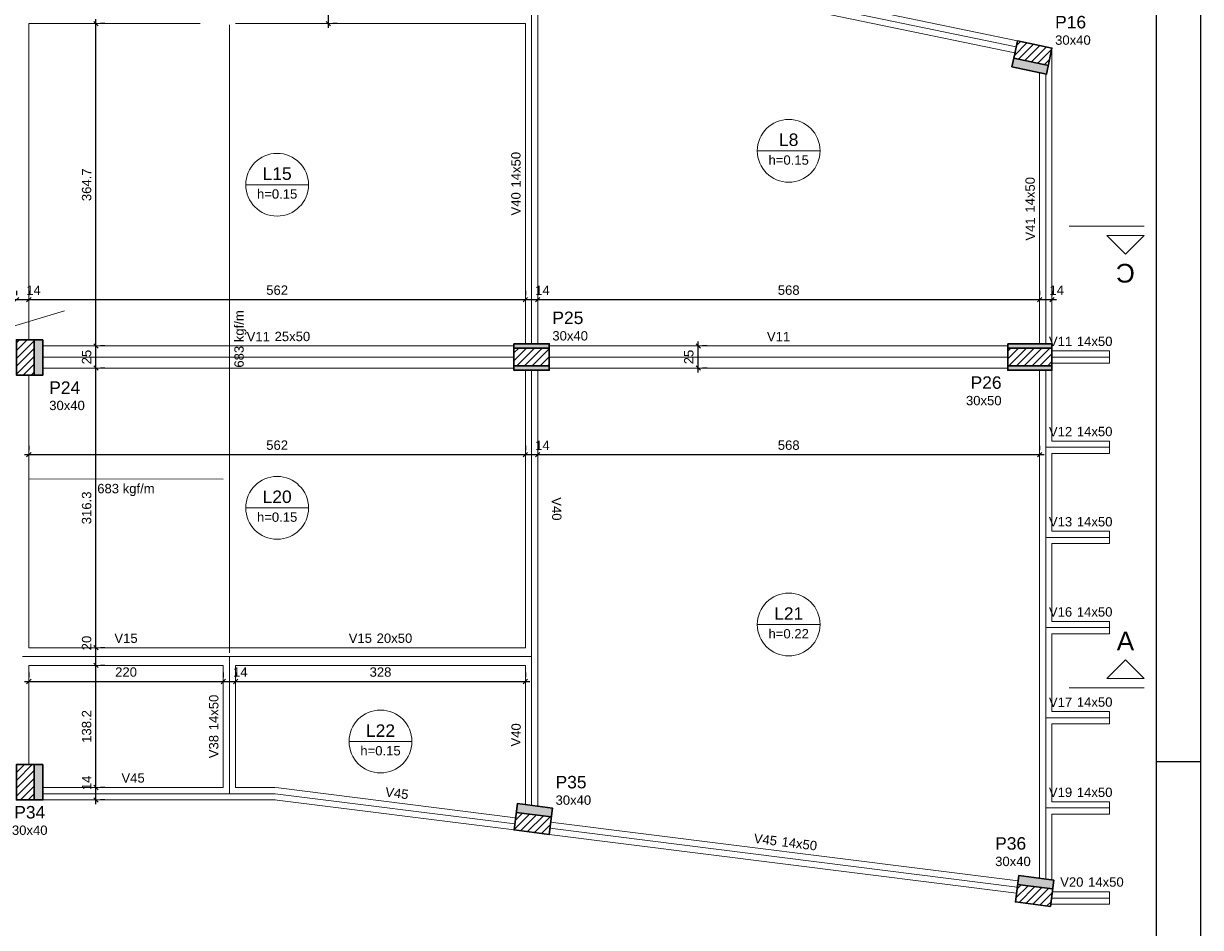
# Model space of a CAD drawing. Header units: millimetres. Extents: x 10 to 1250, y -62 to 528.
# Tile 112 of 193: x 134 to 160, y 159 to 180. Entities that reach past the tile are written whole.
import ezdxf

# ---------------------------------------------------------------- set-up
doc = ezdxf.new("R2010")
doc.units = ezdxf.units.MM
doc.header["$LTSCALE"] = 0.05
doc.linetypes.add('DOT', pattern=[6.35, 0, -6.35])
for name, color, linetype, lineweight in [('FO-Cargas de parede', 15, 'Continuous', 5), ('FO-Cortes', 9, 'Continuous', 5), ('FO-Cotas', 5, 'Continuous', 5), ('FO-Eixos', 5, 'Continuous', 5), ('FO-Hachura pilar que morre', 106, 'Continuous', 5), ('FO-Hachura pilar que passa', 19, 'Continuous', 5), ('FO-Pilares', 4, 'Continuous', 30), ('FO-Textos das lajes', 3, 'Continuous', 20), ('FO-Textos das vigas', 7, 'Continuous', 5), ('FO-Textos dos pilares', 7, 'Continuous', 5), ('FO-Vigas', 7, 'Continuous', 5)]:
    doc.layers.add(name, color=color, linetype=linetype, lineweight=lineweight)
doc.layers.add('FOLHA_PADRÃO', color=7, linetype='Continuous')
doc.styles.add('Arial', font='arial.ttf')
doc.styles.get("Standard").update_dxf_attribs({"font": 'arial.ttf'})
doc.dimstyles.new('UM_50.000000', dxfattribs={"dimtxt": 0.18, "dimasz": 0.1, "dimexe": 0.1, "dimexo": 0.2, "dimgap": 0.1, "dimtad": 1, "dimdec": 1, "dimlfac": 50, "dimzin": 0, "dimdsep": 46, "dimtxsty": 'Standard', "dimblk": 'OBLIQUE', "dimcen": 0.09, "dimdle": 0.1, "dimadec": 1, "dimazin": 2, "dimtfac": 1, "dimtdec": 1, "dimtofl": 0, "dimtmove": 0, "dimatfit": 3, "dimldrblk": 'OBLIQUE', "dimfxl": 1, "dimtolj": 1, "dimarcsym": 1})
pattern_1 = [(45, (51.72355, 266.28175), (-0.08838835, 0.08838835), [])]

# ---------------------------------------------------------------- blocks, each defined once
blk = doc.blocks.new('A1EST. 1500')
at = {"layer": 'FOLHA_PADRÃO', "color": 1, "linetype": 'Continuous'}
for p, q in [((150, 59.4), (150, 0)), ((149, 29.7), (150, 29.7))]:
    blk.add_line(p, q, dxfattribs=at)
at = {"layer": 'FOLHA_PADRÃO', "color": 6, "linetype": 'Continuous'}
blk.add_lwpolyline([(149, 58.4), (149, 1), (1, 1), (1, 58.4), (149, 58.4)], dxfattribs=at)
blk = doc.blocks.new('_Oblique')
at = {"color": 0, "linetype": 'ByBlock', "lineweight": -2}
blk.add_line((-0.5, -0.5), (0.5, 0.5), dxfattribs=at)
blk = doc.blocks.new('*D365')
at = {"layer": 'Defpoints', "color": 0, "transparency": 16777216}
for p in [(133.797, 164.697), (138.197, 164.697), (138.197, 164.697)]:
    blk.add_point(p, dxfattribs=at)
at = {"layer": 'FO-Cotas', "color": 0, "lineweight": -2, "transparency": 16777216}
for p, q in [((133.697, 164.697), (138.297, 164.697)), ((133.797, 164.897), (133.797, 164.797)), ((138.197, 164.897), (138.197, 164.797))]:
    blk.add_line(p, q, dxfattribs=at)
at = {"layer": 'FO-Cotas', "color": 0, "lineweight": -2, "transparency": 16777216, "xscale": 0.1, "yscale": 0.1, "zscale": 0.1, "rotation": 180}
blk.add_blockref('_Oblique', (133.797, 164.697), dxfattribs=at)
at = {"layer": 'FO-Cotas', "color": 0, "lineweight": -2, "transparency": 16777216, "xscale": 0.1, "yscale": 0.1, "zscale": 0.1}
blk.add_blockref('_Oblique', (138.197, 164.697), dxfattribs=at)
at = {"layer": 'FO-Cotas', "transparency": 16777216, "insert": (135.997, 164.909), "char_height": 0.2118, "attachment_point": 5, "rotation": 0.0057, "style": 'Arial'}
blk.add_mtext('\\A1;220', dxfattribs=at)
blk = doc.blocks.new('*D366')
at = {"layer": 'Defpoints', "color": 0, "transparency": 16777216}
for p in [(138.197, 164.697), (138.477, 164.697), (138.477, 164.697)]:
    blk.add_point(p, dxfattribs=at)
at = {"layer": 'FO-Cotas', "color": 0, "lineweight": -2, "transparency": 16777216}
for p, q in [((138.097, 164.697), (138.577, 164.697)), ((138.197, 164.897), (138.197, 164.797)), ((138.477, 164.897), (138.477, 164.797))]:
    blk.add_line(p, q, dxfattribs=at)
at = {"layer": 'FO-Cotas', "color": 0, "lineweight": -2, "transparency": 16777216, "xscale": 0.1, "yscale": 0.1, "zscale": 0.1, "rotation": 180}
blk.add_blockref('_Oblique', (138.197, 164.697), dxfattribs=at)
at = {"layer": 'FO-Cotas', "color": 0, "lineweight": -2, "transparency": 16777216, "xscale": 0.1, "yscale": 0.1, "zscale": 0.1}
blk.add_blockref('_Oblique', (138.477, 164.697), dxfattribs=at)
at = {"layer": 'FO-Cotas', "transparency": 16777216, "insert": (138.583, 164.909), "char_height": 0.2118, "attachment_point": 5, "rotation": 0.0057, "style": 'Arial'}
blk.add_mtext('\\A1;14', dxfattribs=at)
blk = doc.blocks.new('*D367')
at = {"layer": 'Defpoints', "color": 0, "transparency": 16777216}
for p in [(138.477, 164.697), (145.037, 164.697), (145.037, 164.697)]:
    blk.add_point(p, dxfattribs=at)
at = {"layer": 'FO-Cotas', "color": 0, "lineweight": -2, "transparency": 16777216}
for p, q in [((138.377, 164.697), (145.137, 164.697)), ((138.477, 164.897), (138.477, 164.797)), ((145.037, 164.897), (145.037, 164.797))]:
    blk.add_line(p, q, dxfattribs=at)
at = {"layer": 'FO-Cotas', "color": 0, "lineweight": -2, "transparency": 16777216, "xscale": 0.1, "yscale": 0.1, "zscale": 0.1, "rotation": 180}
blk.add_blockref('_Oblique', (138.477, 164.697), dxfattribs=at)
at = {"layer": 'FO-Cotas', "color": 0, "lineweight": -2, "transparency": 16777216, "xscale": 0.1, "yscale": 0.1, "zscale": 0.1}
blk.add_blockref('_Oblique', (145.037, 164.697), dxfattribs=at)
at = {"layer": 'FO-Cotas', "transparency": 16777216, "insert": (141.757, 164.909), "char_height": 0.2118, "attachment_point": 5, "rotation": 0.0057, "style": 'Arial'}
blk.add_mtext('\\A1;328', dxfattribs=at)
blk = doc.blocks.new('*D372')
at = {"layer": 'Defpoints', "color": 0, "transparency": 16777216}
for p in [(133.797, 169.83), (145.037, 169.83), (145.037, 169.83)]:
    blk.add_point(p, dxfattribs=at)
at = {"layer": 'FO-Cotas', "color": 0, "lineweight": -2, "transparency": 16777216}
for p, q in [((133.797, 170.03), (133.797, 169.93)), ((145.037, 170.03), (145.037, 169.93)), ((133.697, 169.83), (145.137, 169.83))]:
    blk.add_line(p, q, dxfattribs=at)
at = {"layer": 'FO-Cotas', "color": 0, "lineweight": -2, "transparency": 16777216, "xscale": 0.1, "yscale": 0.1, "zscale": 0.1, "rotation": 180}
blk.add_blockref('_Oblique', (133.797, 169.83), dxfattribs=at)
at = {"layer": 'FO-Cotas', "color": 0, "lineweight": -2, "transparency": 16777216, "xscale": 0.1, "yscale": 0.1, "zscale": 0.1}
blk.add_blockref('_Oblique', (145.037, 169.83), dxfattribs=at)
at = {"layer": 'FO-Cotas', "transparency": 16777216, "insert": (139.417, 170.042), "char_height": 0.2118, "attachment_point": 5, "rotation": 0.0057, "style": 'Arial'}
blk.add_mtext('\\A1;562', dxfattribs=at)
blk = doc.blocks.new('*D373')
at = {"layer": 'Defpoints', "color": 0, "transparency": 16777216}
for p in [(145.037, 169.83), (145.317, 169.83), (145.317, 169.83)]:
    blk.add_point(p, dxfattribs=at)
at = {"layer": 'FO-Cotas', "color": 0, "lineweight": -2, "transparency": 16777216}
for p, q in [((145.037, 170.03), (145.037, 169.93)), ((145.317, 170.03), (145.317, 169.93)), ((144.937, 169.83), (145.417, 169.83))]:
    blk.add_line(p, q, dxfattribs=at)
at = {"layer": 'FO-Cotas', "color": 0, "lineweight": -2, "transparency": 16777216, "xscale": 0.1, "yscale": 0.1, "zscale": 0.1, "rotation": 180}
blk.add_blockref('_Oblique', (145.037, 169.83), dxfattribs=at)
at = {"layer": 'FO-Cotas', "color": 0, "lineweight": -2, "transparency": 16777216, "xscale": 0.1, "yscale": 0.1, "zscale": 0.1}
blk.add_blockref('_Oblique', (145.317, 169.83), dxfattribs=at)
at = {"layer": 'FO-Cotas', "transparency": 16777216, "insert": (145.423, 170.042), "char_height": 0.2118, "attachment_point": 5, "rotation": 0.0057, "style": 'Arial'}
blk.add_mtext('\\A1;14', dxfattribs=at)
blk = doc.blocks.new('*D374')
at = {"layer": 'Defpoints', "color": 0, "transparency": 16777216}
for p in [(145.317, 169.83), (156.677, 169.83), (156.677, 169.83)]:
    blk.add_point(p, dxfattribs=at)
at = {"layer": 'FO-Cotas', "color": 0, "lineweight": -2, "transparency": 16777216}
for p, q in [((145.317, 170.03), (145.317, 169.93)), ((156.677, 170.03), (156.677, 169.93)), ((145.217, 169.83), (156.777, 169.83))]:
    blk.add_line(p, q, dxfattribs=at)
at = {"layer": 'FO-Cotas', "color": 0, "lineweight": -2, "transparency": 16777216, "xscale": 0.1, "yscale": 0.1, "zscale": 0.1, "rotation": 180}
blk.add_blockref('_Oblique', (145.317, 169.83), dxfattribs=at)
at = {"layer": 'FO-Cotas', "color": 0, "lineweight": -2, "transparency": 16777216, "xscale": 0.1, "yscale": 0.1, "zscale": 0.1}
blk.add_blockref('_Oblique', (156.677, 169.83), dxfattribs=at)
at = {"layer": 'FO-Cotas', "transparency": 16777216, "insert": (150.997, 170.042), "char_height": 0.2118, "attachment_point": 5, "rotation": 0.0057, "style": 'Arial'}
blk.add_mtext('\\A1;568', dxfattribs=at)
blk = doc.blocks.new('*D387')
at = {"layer": 'Defpoints', "color": 0, "transparency": 16777216}
for p in [(133.517, 173.337), (133.797, 173.337), (133.797, 173.337)]:
    blk.add_point(p, dxfattribs=at)
at = {"layer": 'FO-Cotas', "color": 0, "lineweight": -2, "transparency": 16777216}
for p, q in [((133.517, 173.537), (133.517, 173.437)), ((133.797, 173.537), (133.797, 173.437)), ((133.417, 173.337), (133.897, 173.337))]:
    blk.add_line(p, q, dxfattribs=at)
at = {"layer": 'FO-Cotas', "color": 0, "lineweight": -2, "transparency": 16777216, "xscale": 0.1, "yscale": 0.1, "zscale": 0.1, "rotation": 180}
blk.add_blockref('_Oblique', (133.517, 173.337), dxfattribs=at)
at = {"layer": 'FO-Cotas', "color": 0, "lineweight": -2, "transparency": 16777216, "xscale": 0.1, "yscale": 0.1, "zscale": 0.1}
blk.add_blockref('_Oblique', (133.797, 173.337), dxfattribs=at)
at = {"layer": 'FO-Cotas', "transparency": 16777216, "insert": (133.903, 173.549), "char_height": 0.2118, "attachment_point": 5, "rotation": 0.0057, "style": 'Arial'}
blk.add_mtext('\\A1;14', dxfattribs=at)
blk = doc.blocks.new('*D388')
at = {"layer": 'Defpoints', "color": 0, "transparency": 16777216}
for p in [(133.797, 173.337), (145.037, 173.337), (145.037, 173.337)]:
    blk.add_point(p, dxfattribs=at)
at = {"layer": 'FO-Cotas', "color": 0, "lineweight": -2, "transparency": 16777216}
for p, q in [((133.797, 173.537), (133.797, 173.437)), ((145.037, 173.537), (145.037, 173.437)), ((133.697, 173.337), (145.137, 173.337))]:
    blk.add_line(p, q, dxfattribs=at)
at = {"layer": 'FO-Cotas', "color": 0, "lineweight": -2, "transparency": 16777216, "xscale": 0.1, "yscale": 0.1, "zscale": 0.1, "rotation": 180}
blk.add_blockref('_Oblique', (133.797, 173.337), dxfattribs=at)
at = {"layer": 'FO-Cotas', "color": 0, "lineweight": -2, "transparency": 16777216, "xscale": 0.1, "yscale": 0.1, "zscale": 0.1}
blk.add_blockref('_Oblique', (145.037, 173.337), dxfattribs=at)
at = {"layer": 'FO-Cotas', "transparency": 16777216, "insert": (139.417, 173.549), "char_height": 0.2118, "attachment_point": 5, "rotation": 0.0057, "style": 'Arial'}
blk.add_mtext('\\A1;562', dxfattribs=at)
blk = doc.blocks.new('*D389')
at = {"layer": 'Defpoints', "color": 0, "transparency": 16777216}
for p in [(145.037, 173.337), (145.317, 173.337), (145.317, 173.337)]:
    blk.add_point(p, dxfattribs=at)
at = {"layer": 'FO-Cotas', "color": 0, "lineweight": -2, "transparency": 16777216}
for p, q in [((145.037, 173.537), (145.037, 173.437)), ((145.317, 173.537), (145.317, 173.437)), ((144.937, 173.337), (145.417, 173.337))]:
    blk.add_line(p, q, dxfattribs=at)
at = {"layer": 'FO-Cotas', "color": 0, "lineweight": -2, "transparency": 16777216, "xscale": 0.1, "yscale": 0.1, "zscale": 0.1, "rotation": 180}
blk.add_blockref('_Oblique', (145.037, 173.337), dxfattribs=at)
at = {"layer": 'FO-Cotas', "color": 0, "lineweight": -2, "transparency": 16777216, "xscale": 0.1, "yscale": 0.1, "zscale": 0.1}
blk.add_blockref('_Oblique', (145.317, 173.337), dxfattribs=at)
at = {"layer": 'FO-Cotas', "transparency": 16777216, "insert": (145.423, 173.549), "char_height": 0.2118, "attachment_point": 5, "rotation": 0.0057, "style": 'Arial'}
blk.add_mtext('\\A1;14', dxfattribs=at)
blk = doc.blocks.new('*D390')
at = {"layer": 'Defpoints', "color": 0, "transparency": 16777216}
for p in [(145.317, 173.337), (156.677, 173.337), (156.677, 173.337)]:
    blk.add_point(p, dxfattribs=at)
at = {"layer": 'FO-Cotas', "color": 0, "lineweight": -2, "transparency": 16777216}
for p, q in [((145.317, 173.537), (145.317, 173.437)), ((156.677, 173.537), (156.677, 173.437)), ((145.217, 173.337), (156.777, 173.337))]:
    blk.add_line(p, q, dxfattribs=at)
at = {"layer": 'FO-Cotas', "color": 0, "lineweight": -2, "transparency": 16777216, "xscale": 0.1, "yscale": 0.1, "zscale": 0.1, "rotation": 180}
blk.add_blockref('_Oblique', (145.317, 173.337), dxfattribs=at)
at = {"layer": 'FO-Cotas', "color": 0, "lineweight": -2, "transparency": 16777216, "xscale": 0.1, "yscale": 0.1, "zscale": 0.1}
blk.add_blockref('_Oblique', (156.677, 173.337), dxfattribs=at)
at = {"layer": 'FO-Cotas', "transparency": 16777216, "insert": (150.997, 173.549), "char_height": 0.2118, "attachment_point": 5, "rotation": 0.0057, "style": 'Arial'}
blk.add_mtext('\\A1;568', dxfattribs=at)
blk = doc.blocks.new('*D391')
at = {"layer": 'Defpoints', "color": 0, "transparency": 16777216}
for p in [(156.677, 173.337), (156.957, 173.337), (156.957, 173.337)]:
    blk.add_point(p, dxfattribs=at)
at = {"layer": 'FO-Cotas', "color": 0, "lineweight": -2, "transparency": 16777216}
for p, q in [((156.677, 173.537), (156.677, 173.437)), ((156.957, 173.537), (156.957, 173.437)), ((156.577, 173.337), (157.057, 173.337))]:
    blk.add_line(p, q, dxfattribs=at)
at = {"layer": 'FO-Cotas', "color": 0, "lineweight": -2, "transparency": 16777216, "xscale": 0.1, "yscale": 0.1, "zscale": 0.1, "rotation": 180}
blk.add_blockref('_Oblique', (156.677, 173.337), dxfattribs=at)
at = {"layer": 'FO-Cotas', "color": 0, "lineweight": -2, "transparency": 16777216, "xscale": 0.1, "yscale": 0.1, "zscale": 0.1}
blk.add_blockref('_Oblique', (156.957, 173.337), dxfattribs=at)
at = {"layer": 'FO-Cotas', "transparency": 16777216, "insert": (157.063, 173.549), "char_height": 0.2118, "attachment_point": 5, "rotation": 0.0057, "style": 'Arial'}
blk.add_mtext('\\A1;14', dxfattribs=at)
blk = doc.blocks.new('*D356')
at = {"layer": 'Defpoints', "color": 0, "transparency": 16777216}
for p in [(135.316, 162.298), (135.316, 162.298), (135.316, 162.018)]:
    blk.add_point(p, dxfattribs=at)
at = {"layer": 'FO-Cotas', "color": 0, "lineweight": -2, "transparency": 16777216}
for p, q in [((135.316, 161.918), (135.316, 162.398)), ((135.516, 162.298), (135.416, 162.298)), ((135.516, 162.018), (135.416, 162.018))]:
    blk.add_line(p, q, dxfattribs=at)
at = {"layer": 'FO-Cotas', "color": 0, "lineweight": -2, "transparency": 16777216, "xscale": 0.1, "yscale": 0.1, "zscale": 0.1}
for p, rotation in [((135.316, 162.298), 90), ((135.316, 162.018), 270)]:
    blk.add_blockref('_Oblique', p, dxfattribs=dict(at, rotation=rotation))
at = {"layer": 'FO-Cotas', "transparency": 16777216, "insert": (135.105, 162.404), "char_height": 0.2118, "attachment_point": 5, "rotation": 90, "style": 'Arial'}
blk.add_mtext('\\A1;14', dxfattribs=at)
blk = doc.blocks.new('*D357')
at = {"layer": 'Defpoints', "color": 0, "transparency": 16777216}
for p in [(135.316, 165.061), (135.316, 165.061), (135.316, 162.298)]:
    blk.add_point(p, dxfattribs=at)
at = {"layer": 'FO-Cotas', "color": 0, "lineweight": -2, "transparency": 16777216}
for p, q in [((135.316, 162.198), (135.316, 165.161)), ((135.516, 165.061), (135.416, 165.061)), ((135.516, 162.298), (135.416, 162.298))]:
    blk.add_line(p, q, dxfattribs=at)
at = {"layer": 'FO-Cotas', "color": 0, "lineweight": -2, "transparency": 16777216, "xscale": 0.1, "yscale": 0.1, "zscale": 0.1}
for p, rotation in [((135.316, 165.061), 90), ((135.316, 162.298), 270)]:
    blk.add_blockref('_Oblique', p, dxfattribs=dict(at, rotation=rotation))
at = {"layer": 'FO-Cotas', "transparency": 16777216, "insert": (135.105, 163.68), "char_height": 0.2118, "attachment_point": 5, "rotation": 90, "style": 'Arial'}
blk.add_mtext('\\A1;138.2', dxfattribs=at)
blk = doc.blocks.new('*D358')
at = {"layer": 'Defpoints', "color": 0, "transparency": 16777216}
for p in [(135.316, 165.461), (135.316, 165.461), (135.316, 165.061)]:
    blk.add_point(p, dxfattribs=at)
at = {"layer": 'FO-Cotas', "color": 0, "lineweight": -2, "transparency": 16777216}
for p, q in [((135.316, 164.961), (135.316, 165.561)), ((135.516, 165.461), (135.416, 165.461)), ((135.516, 165.061), (135.416, 165.061))]:
    blk.add_line(p, q, dxfattribs=at)
at = {"layer": 'FO-Cotas', "color": 0, "lineweight": -2, "transparency": 16777216, "xscale": 0.1, "yscale": 0.1, "zscale": 0.1}
for p, rotation in [((135.316, 165.461), 90), ((135.316, 165.061), 270)]:
    blk.add_blockref('_Oblique', p, dxfattribs=dict(at, rotation=rotation))
at = {"layer": 'FO-Cotas', "transparency": 16777216, "insert": (135.105, 165.567), "char_height": 0.2118, "attachment_point": 5, "rotation": 90, "style": 'Arial'}
blk.add_mtext('\\A1;20', dxfattribs=at)
blk = doc.blocks.new('*D359')
at = {"layer": 'Defpoints', "color": 0, "transparency": 16777216}
for p in [(135.316, 171.787), (135.316, 171.787), (135.316, 165.461)]:
    blk.add_point(p, dxfattribs=at)
at = {"layer": 'FO-Cotas', "color": 0, "lineweight": -2, "transparency": 16777216}
for p, q in [((135.316, 165.361), (135.316, 171.887)), ((135.516, 171.787), (135.416, 171.787)), ((135.516, 165.461), (135.416, 165.461))]:
    blk.add_line(p, q, dxfattribs=at)
at = {"layer": 'FO-Cotas', "color": 0, "lineweight": -2, "transparency": 16777216, "xscale": 0.1, "yscale": 0.1, "zscale": 0.1}
for p, rotation in [((135.316, 171.787), 90), ((135.316, 165.461), 270)]:
    blk.add_blockref('_Oblique', p, dxfattribs=dict(at, rotation=rotation))
at = {"layer": 'FO-Cotas', "transparency": 16777216, "insert": (135.105, 168.624), "char_height": 0.2118, "attachment_point": 5, "rotation": 90, "style": 'Arial'}
blk.add_mtext('\\A1;316.3', dxfattribs=at)
blk = doc.blocks.new('*D360')
at = {"layer": 'Defpoints', "color": 0, "transparency": 16777216}
for p in [(135.316, 172.287), (135.316, 172.287), (135.316, 171.787)]:
    blk.add_point(p, dxfattribs=at)
at = {"layer": 'FO-Cotas', "color": 0, "lineweight": -2, "transparency": 16777216}
for p, q in [((135.316, 171.687), (135.316, 172.387)), ((135.516, 172.287), (135.416, 172.287)), ((135.516, 171.787), (135.416, 171.787))]:
    blk.add_line(p, q, dxfattribs=at)
at = {"layer": 'FO-Cotas', "color": 0, "lineweight": -2, "transparency": 16777216, "xscale": 0.1, "yscale": 0.1, "zscale": 0.1}
for p, rotation in [((135.316, 172.287), 90), ((135.316, 171.787), 270)]:
    blk.add_blockref('_Oblique', p, dxfattribs=dict(at, rotation=rotation))
at = {"layer": 'FO-Cotas', "transparency": 16777216, "insert": (135.105, 172.037), "char_height": 0.2118, "attachment_point": 5, "rotation": 90, "style": 'Arial'}
blk.add_mtext('\\A1;25', dxfattribs=at)
blk = doc.blocks.new('*D361')
at = {"layer": 'Defpoints', "color": 0, "transparency": 16777216}
for p in [(135.316, 179.581), (135.316, 179.581), (135.316, 172.287)]:
    blk.add_point(p, dxfattribs=at)
at = {"layer": 'FO-Cotas', "color": 0, "lineweight": -2, "transparency": 16777216}
for p, q in [((135.316, 172.187), (135.316, 179.681)), ((135.516, 179.581), (135.416, 179.581)), ((135.516, 172.287), (135.416, 172.287))]:
    blk.add_line(p, q, dxfattribs=at)
at = {"layer": 'FO-Cotas', "color": 0, "lineweight": -2, "transparency": 16777216, "xscale": 0.1, "yscale": 0.1, "zscale": 0.1}
for p, rotation in [((135.316, 179.581), 90), ((135.316, 172.287), 270)]:
    blk.add_blockref('_Oblique', p, dxfattribs=dict(at, rotation=rotation))
at = {"layer": 'FO-Cotas', "transparency": 16777216, "insert": (135.105, 175.934), "char_height": 0.2118, "attachment_point": 5, "rotation": 90, "style": 'Arial'}
blk.add_mtext('\\A1;364.7', dxfattribs=at)
blk = doc.blocks.new('*D362')
at = {"layer": 'Defpoints', "color": 0, "transparency": 16777216}
for p in [(140.576, 179.981), (140.576, 179.981), (140.576, 179.581)]:
    blk.add_point(p, dxfattribs=at)
at = {"layer": 'FO-Cotas', "color": 0, "lineweight": -2, "transparency": 16777216}
for p, q in [((140.576, 179.481), (140.576, 180.081)), ((140.776, 179.981), (140.676, 179.981)), ((140.776, 179.581), (140.676, 179.581))]:
    blk.add_line(p, q, dxfattribs=at)
at = {"layer": 'FO-Cotas', "color": 0, "lineweight": -2, "transparency": 16777216, "xscale": 0.1, "yscale": 0.1, "zscale": 0.1}
for p, rotation in [((140.576, 179.981), 90), ((140.576, 179.581), 270)]:
    blk.add_blockref('_Oblique', p, dxfattribs=dict(at, rotation=rotation))
at = {"layer": 'FO-Cotas', "transparency": 16777216, "insert": (140.365, 180.087), "char_height": 0.2118, "attachment_point": 5, "rotation": 90, "style": 'Arial'}
blk.add_mtext('\\A1;20', dxfattribs=at)
blk = doc.blocks.new('*D363')
at = {"layer": 'Defpoints', "color": 0, "transparency": 16777216}
for p in [(148.949, 172.287), (148.949, 172.287), (148.949, 171.787)]:
    blk.add_point(p, dxfattribs=at)
at = {"layer": 'FO-Cotas', "color": 0, "lineweight": -2, "transparency": 16777216}
for p, q in [((148.949, 171.687), (148.949, 172.387)), ((149.149, 172.287), (149.049, 172.287)), ((149.149, 171.787), (149.049, 171.787))]:
    blk.add_line(p, q, dxfattribs=at)
at = {"layer": 'FO-Cotas', "color": 0, "lineweight": -2, "transparency": 16777216, "xscale": 0.1, "yscale": 0.1, "zscale": 0.1}
for p, rotation in [((148.949, 172.287), 90), ((148.949, 171.787), 270)]:
    blk.add_blockref('_Oblique', p, dxfattribs=dict(at, rotation=rotation))
at = {"layer": 'FO-Cotas', "transparency": 16777216, "insert": (148.737, 172.037), "char_height": 0.2118, "attachment_point": 5, "rotation": 90, "style": 'Arial'}
blk.add_mtext('\\A1;25', dxfattribs=at)

msp = doc.modelspace()

# ---------------------------------------------------------------- hatches: boundary and pattern name
at = {"layer": 'FO-Hachura pilar que morre', "linetype": 'Continuous'}
h = msp.add_hatch(color=256, dxfattribs=at)
h.paths.add_polyline_path([(156.1735, 179.191), (156.1122, 178.8973), (156.0508, 178.6036), (156.4424, 178.5218), (156.8339, 178.44), (156.8953, 178.7337), (156.9566, 179.0274), (156.5651, 179.1092)])
h.paths.add_polyline_path([(156.1735, 179.191), (156.1326, 178.9952), (156.0917, 178.7994), (156.4833, 178.7176), (156.8748, 178.6358), (156.9157, 178.8316), (156.9566, 179.0274), (156.5651, 179.1092)], flags=0)
for points in [[(133.9164, 171.6274), (134.1164, 171.6274), (134.1164, 172.4272), (133.9164, 172.4272), (133.9164, 171.6274)], [(133.9164, 162.0176), (134.1164, 162.0176), (134.1164, 162.8174), (133.9164, 162.8174), (133.9164, 162.0176)], [(144.83, 161.7354), (145.6234, 161.6352), (145.6486, 161.8336), (144.855, 161.934), (144.83, 161.7354)], [(156.2032, 160.3054), (156.1782, 160.107), (156.9716, 160.0068), (156.9966, 160.2052), (156.2032, 160.3054)]]:
    msp.add_hatch(color=256, dxfattribs=at).paths.add_polyline_path(points)
h = msp.add_hatch(color=256, dxfattribs=at)
h.paths.add_polyline_path([(144.7766, 172.3374), (144.7766, 172.0374), (144.7766, 171.7374), (145.1766, 171.7374), (145.5766, 171.7374), (145.5766, 172.0374), (145.5766, 172.3374), (145.1766, 172.3374)])
h.paths.add_polyline_path([(144.7766, 172.2374), (144.7766, 172.0374), (144.7766, 171.8374), (145.1766, 171.8374), (145.5766, 171.8374), (145.5766, 172.0374), (145.5766, 172.2374), (145.1766, 172.2374)], flags=0)
h = msp.add_hatch(color=256, dxfattribs=at)
h.paths.add_polyline_path([(155.9566, 172.3374), (155.9566, 172.0374), (155.9566, 171.7374), (156.4566, 171.7374), (156.9566, 171.7374), (156.9566, 172.0374), (156.9566, 172.3374), (156.4566, 172.3374)])
h.paths.add_polyline_path([(155.9566, 172.2374), (155.9566, 172.0374), (155.9566, 171.8374), (156.4566, 171.8374), (156.9566, 171.8374), (156.9566, 172.0374), (156.9566, 172.2374), (156.4566, 172.2374)], flags=0)
at = {"layer": 'FO-Hachura pilar que passa', "linetype": 'Continuous'}
h = msp.add_hatch(dxfattribs=at)
h.set_pattern_fill('ANSI31', color=256, style=0)
h.set_pattern_definition(pattern_1)
h.paths.add_polyline_path([(156.1735, 179.191), (156.1326, 178.9952), (156.0917, 178.7994), (156.4833, 178.7176), (156.8748, 178.6358), (156.9157, 178.8316), (156.9566, 179.0274), (156.5651, 179.1092)])
h = msp.add_hatch(dxfattribs=at)
h.set_pattern_fill('ANSI31', color=256, style=0)
h.set_pattern_definition(pattern_1)
h.paths.add_polyline_path([(133.9164, 172.4272), (133.5166, 172.4272), (133.5166, 171.6274), (133.9164, 171.6274), (133.9164, 172.4272)])
h = msp.add_hatch(dxfattribs=at)
h.set_pattern_fill('ANSI31', color=256, style=0)
h.set_pattern_definition(pattern_1)
h.paths.add_polyline_path([(144.7766, 172.2374), (144.7766, 172.0374), (144.7766, 171.8374), (145.1766, 171.8374), (145.5766, 171.8374), (145.5766, 172.0374), (145.5766, 172.2374), (145.1766, 172.2374)])
h = msp.add_hatch(dxfattribs=at)
h.set_pattern_fill('ANSI31', color=256, style=0)
h.set_pattern_definition(pattern_1)
h.paths.add_polyline_path([(155.9566, 172.2374), (155.9566, 172.0374), (155.9566, 171.8374), (156.4566, 171.8374), (156.9566, 171.8374), (156.9566, 172.0374), (156.9566, 172.2374), (156.4566, 172.2374)])
h = msp.add_hatch(dxfattribs=at)
h.set_pattern_fill('ANSI31', color=256, style=0)
h.set_pattern_definition(pattern_1)
h.paths.add_polyline_path([(133.9164, 162.8174), (133.5166, 162.8174), (133.5166, 162.0176), (133.9164, 162.0176), (133.9164, 162.8174)])
h = msp.add_hatch(dxfattribs=at)
h.set_pattern_fill('ANSI31', color=256, style=0)
h.set_pattern_definition(pattern_1)
h.paths.add_polyline_path([(145.5734, 161.2386), (145.6234, 161.6352), (144.83, 161.7354), (144.7798, 161.3388), (145.5734, 161.2386)])
h = msp.add_hatch(dxfattribs=at)
h.set_pattern_fill('ANSI31', color=256, style=0)
h.set_pattern_definition(pattern_1)
h.paths.add_polyline_path([(156.9216, 159.61), (156.9716, 160.0068), (156.1782, 160.107), (156.128, 159.7104), (156.9216, 159.61)])

# ---------------------------------------------------------------- linework, layer by layer
at = {"layer": 'FO-Cargas de parede'}
for p, q in [((138.3366, 179.5514), (138.3366, 165.3414)), ((138.1936, 169.2774), (133.7966, 169.2814))]:
    msp.add_line(p, q, dxfattribs=at)
at = {"layer": 'FO-Cortes'}
for p, q in [((159.0431, 174.9985), (157.3487, 174.9985)), ((157.3487, 164.5535), (159.0431, 164.5535))]:
    msp.add_line(p, q, dxfattribs=at)
at = {"layer": 'FO-Cortes', "linetype": 'Continuous'}
msp.add_line((131.6184, 172.1846), (134.6046, 173.0824), dxfattribs=at)
for points in [[(159.0431, 174.7867), (158.1959, 174.7867), (158.6195, 174.3631), (159.0431, 174.7867)], [(159.0431, 164.7653), (158.1959, 164.7653), (158.6195, 165.1889), (159.0431, 164.7653)]]:
    msp.add_lwpolyline(points, close=True, dxfattribs=at)
at = {"layer": 'FO-Eixos'}
for p, q in [((145.5396, 181.254), (156.1446, 179.053)), ((145.1766, 172.3374), (145.1766, 179.7814)), ((156.8166, 172.3374), (156.8166, 178.4436)), ((134.1166, 172.0374), (144.7766, 172.0374)), ((145.5766, 172.0374), (155.9566, 172.0374)), ((156.9566, 172.0374), (158.2566, 172.0374)), ((145.1766, 171.7374), (145.1772, 165.2614)), ((156.8166, 169.9974), (156.8166, 171.7374)), ((156.8166, 167.9564), (156.8166, 169.9974)), ((156.8166, 169.9974), (158.2566, 169.9974)), ((156.8166, 165.9164), (156.8166, 167.9564)), ((156.8166, 167.9564), (158.2566, 167.9564)), ((156.8166, 163.8764), (156.8166, 165.9164)), ((156.8166, 165.9164), (158.2566, 165.9164)), ((133.6566, 165.2614), (138.3366, 165.2614)), ((138.3366, 162.1582), (138.3366, 165.2614)), ((138.3366, 165.2614), (145.1772, 165.2614)), ((145.1766, 161.8934), (145.1772, 165.2614)), ((156.8166, 161.8354), (156.8166, 163.8764)), ((156.8166, 163.8764), (158.2566, 163.8764)), ((134.1166, 162.158), (138.3366, 162.1582)), ((138.3366, 162.1582), (139.3726, 162.1584)), ((139.3726, 162.1584), (144.7972, 161.4768)), ((156.8166, 160.228), (156.8166, 161.8354)), ((156.8166, 161.8354), (158.2566, 161.8354)), ((145.591, 161.377), (156.1704, 160.0462)), ((156.945, 159.7954), (158.2566, 159.7954))]:
    msp.add_line(p, q, dxfattribs=at)
at = {"layer": 'FO-Pilares'}
for p, q in [((156.0917, 178.7994), (156.8748, 178.6358)), ((133.9166, 171.6274), (133.9166, 172.4274)), ((145.5766, 172.2374), (144.7766, 172.2374)), ((156.9566, 172.2374), (155.9566, 172.2374)), ((144.7766, 171.8374), (145.5766, 171.8374)), ((155.9566, 171.8374), (156.9566, 171.8374)), ((133.9166, 162.0174), (133.9166, 162.8174)), ((145.6236, 161.6353), (144.8299, 161.7355)), ((156.9717, 160.0068), (156.178, 160.1071))]:
    msp.add_line(p, q, dxfattribs=at)
for points in [[(156.1735, 179.191), (156.1122, 178.8973), (156.0508, 178.6036), (156.4424, 178.5218), (156.8339, 178.44), (156.8953, 178.7337), (156.9566, 179.0274), (156.5651, 179.1092), (156.1735, 179.191)], [(134.1164, 172.4272), (133.5166, 172.4272), (133.5166, 171.6274), (134.1164, 171.6274), (134.1164, 172.4272)], [(144.7766, 172.3374), (144.7766, 172.0374), (144.7766, 171.7374), (145.1766, 171.7374), (145.5766, 171.7374), (145.5766, 172.0374), (145.5766, 172.3374), (145.1766, 172.3374), (144.7766, 172.3374)], [(155.9566, 172.3374), (155.9566, 172.0374), (155.9566, 171.7374), (156.4566, 171.7374), (156.9566, 171.7374), (156.9566, 172.0374), (156.9566, 172.3374), (156.4566, 172.3374), (155.9566, 172.3374)], [(134.1164, 162.8174), (133.5166, 162.8174), (133.5166, 162.0176), (134.1164, 162.0176), (134.1164, 162.8174)], [(145.5734, 161.2386), (145.6486, 161.8336), (144.855, 161.934), (144.7798, 161.3388), (145.5734, 161.2386)], [(156.9216, 159.61), (156.9966, 160.2052), (156.2032, 160.3054), (156.128, 159.7104), (156.9216, 159.61)]]:
    msp.add_lwpolyline(points, close=True, dxfattribs=at)
at = {"layer": 'FO-Textos das lajes'}
for p, q in [((150.2862, 176.7022), (151.707, 176.7022)), ((138.7062, 175.9344), (140.127, 175.9344)), ((138.7065, 168.6244), (140.1273, 168.6244)), ((150.2862, 165.9862), (151.707, 165.9862)), ((141.0465, 163.3385), (142.4673, 163.3385))]:
    msp.add_line(p, q, dxfattribs=at)
for centre in [(150.9966, 176.7022), (139.4166, 175.9344), (139.4169, 168.6244), (150.9966, 165.9862), (141.7569, 163.3385)]:
    msp.add_circle(centre, 0.7104, dxfattribs=at)
at = {"layer": 'FO-Vigas'}
for p, q in [((145.5682, 181.391), (156.1733, 179.19)), ((145.511, 181.1169), (156.116, 178.9159)), ((133.7966, 175.0774), (133.7966, 179.5814)), ((133.7966, 179.5814), (134.8246, 179.5814)), ((134.8246, 179.5814), (137.6766, 179.5814)), ((138.4764, 179.5814), (145.0366, 179.5814)), ((145.0366, 172.3374), (145.0366, 179.5814)), ((145.3166, 172.3374), (145.3166, 179.7814)), ((156.9566, 172.3374), (156.9566, 179.0274)), ((156.6766, 172.3374), (156.6766, 178.4729)), ((133.7966, 172.4272), (133.7966, 175.0774)), ((134.1164, 172.2874), (144.7766, 172.2874)), ((145.5766, 172.2874), (155.9566, 172.2874)), ((156.9566, 172.1774), (158.2566, 172.1774)), ((158.2566, 172.1774), (158.2566, 171.8974)), ((156.9566, 171.8974), (158.2566, 171.8974)), ((133.7966, 165.4614), (133.7966, 171.6274)), ((134.1164, 171.7874), (144.7766, 171.7874)), ((145.0369, 171.7374), (145.0372, 165.4614)), ((145.3169, 171.7374), (145.3172, 165.2614)), ((145.5766, 171.7874), (155.9566, 171.7874)), ((156.6766, 169.9974), (156.6766, 171.7374)), ((156.9566, 170.1374), (156.9566, 171.7374)), ((156.6766, 167.9564), (156.6766, 169.9974)), ((156.9566, 170.1374), (158.2566, 170.1374)), ((158.2566, 170.1374), (158.2566, 169.8574)), ((156.9566, 168.0964), (156.9566, 169.8574)), ((156.9566, 169.8574), (158.2566, 169.8574)), ((156.6766, 165.9164), (156.6766, 167.9564)), ((156.9566, 168.0964), (158.2566, 168.0964)), ((158.2566, 168.0964), (158.2566, 167.8164)), ((156.9566, 166.0564), (156.9566, 167.8164)), ((156.9566, 167.8164), (158.2566, 167.8164)), ((156.9566, 166.0564), (158.2566, 166.0564)), ((158.2566, 166.0564), (158.2566, 165.7764)), ((156.6766, 163.8764), (156.6766, 165.9164)), ((156.9566, 164.0164), (156.9566, 165.7764)), ((156.9566, 165.7764), (158.2566, 165.7764)), ((133.7966, 165.4614), (138.3366, 165.4614)), ((138.3366, 165.4614), (145.0372, 165.4614)), ((145.3169, 161.8755), (145.3172, 165.2613)), ((133.7966, 162.8174), (133.7966, 165.0614)), ((133.7966, 165.0614), (138.1966, 165.0614)), ((138.1966, 162.2982), (138.1966, 165.0614)), ((138.4766, 162.2982), (138.4766, 165.0614)), ((138.4766, 165.0614), (145.0372, 165.0614)), ((145.0369, 161.911), (145.0372, 165.0614)), ((156.6766, 161.8354), (156.6766, 163.8764)), ((156.9566, 164.0164), (158.2566, 164.0164)), ((158.2566, 164.0164), (158.2566, 163.7364)), ((156.9566, 161.9754), (156.9566, 163.7364)), ((156.9566, 163.7364), (158.2566, 163.7364)), ((134.1164, 162.2981), (138.1966, 162.2982)), ((138.4766, 162.2982), (139.3726, 162.2984)), ((139.3901, 162.2973), (144.8148, 161.6157)), ((134.1164, 162.018), (138.3366, 162.0182)), ((134.1166, 162.018), (134.1164, 162.018)), ((138.3366, 162.0182), (139.3726, 162.0184)), ((139.3551, 162.0195), (144.7797, 161.3379)), ((156.6766, 160.2456), (156.6766, 161.8354)), ((156.9566, 161.9754), (158.2566, 161.9754)), ((158.2566, 161.9754), (158.2566, 161.6954)), ((145.6084, 161.5159), (156.188, 160.1851)), ((156.9566, 160.2102), (156.9566, 161.6954)), ((156.9566, 161.6954), (158.2566, 161.6954)), ((145.5733, 161.2381), (156.1529, 159.9073)), ((156.9626, 159.9354), (158.2566, 159.9354)), ((158.2566, 159.9354), (158.2566, 159.6554)), ((156.9273, 159.6554), (158.2566, 159.6554))]:
    msp.add_line(p, q, dxfattribs=at)

# ---------------------------------------------------------------- block references
msp.add_blockref('A1EST. 1500', (10.3174, 133.1843))

# ---------------------------------------------------------------- texts
at = {"layer": 'FO-Cargas de parede', "linetype": 'Continuous', "insert": (138.7245, 172.4467), "char_height": 0.2118, "attachment_point": 8, "rotation": 90, "line_spacing_factor": 0.798, "style": 'Arial'}
msp.add_mtext('683 kgf/m', dxfattribs=at)
at = {"layer": 'FO-Cargas de parede', "linetype": 'Continuous', "insert": (135.9945, 168.8917), "char_height": 0.2118, "attachment_point": 8, "line_spacing_factor": 0.798, "style": 'Arial'}
msp.add_mtext('683 kgf/m', dxfattribs=at)
at = {"layer": 'FO-Cortes', "linetype": 'DOT', "ltscale": 0.2, "insert": (158.6195, 174.1513), "char_height": 0.4236, "width": 1.463228, "attachment_point": 8, "rotation": 180, "line_spacing_factor": 0.798, "style": 'Arial'}
msp.add_mtext('C', dxfattribs=at)
at = {"layer": 'FO-Cortes', "linetype": 'DOT', "ltscale": 0.2, "insert": (158.6195, 165.4007), "char_height": 0.4236, "width": 1.351433, "attachment_point": 8, "line_spacing_factor": 0.798, "style": 'Arial'}
msp.add_mtext('A', dxfattribs=at)
at = {"layer": 'FO-Textos das lajes', "attachment_point": 8, "line_spacing_factor": 0.798, "style": 'Arial'}
for s, insert, char_height in [('L8', (150.9966, 176.8081), 0.2824), ('h=0.15', (150.9966, 176.3845), 0.2118), ('L15', (139.4166, 176.0403), 0.2824), ('h=0.15', (139.4166, 175.6167), 0.2118), ('L20', (139.4169, 168.7303), 0.2824), ('h=0.15', (139.4169, 168.3067), 0.2118), ('L21', (150.9966, 166.0921), 0.2824), ('h=0.22', (150.9966, 165.6685), 0.2118), ('L22', (141.7569, 163.4444), 0.2824), ('h=0.15', (141.7569, 163.0208), 0.2118)]:
    msp.add_mtext(s, dxfattribs=dict(at, insert=insert, char_height=char_height))
at = {"layer": 'FO-Textos das vigas', "linetype": 'Continuous', "char_height": 0.2118, "line_spacing_factor": 0.798, "style": 'Arial'}
for s, insert, attachment_point, rotation in [('14x50', (144.9307, 175.8721), 7, 90), ('14x50', (156.5707, 175.3032), 7, 90), ('V40', (144.9307, 175.7662), 9, 90), ('V41', (156.5707, 175.1973), 9, 90), ('V40', (145.6347, 168.5994), 8, 271), ('14x50', (138.0907, 163.5925), 7, 90), ('V40', (144.9311, 163.4862), 8, 89), ('V38', (138.0907, 163.4866), 9, 90), ('V45', (142.1156, 162.0615), 8, 353), ('V45', (150.7197, 160.9797), 9, 353), ('14x50', (150.8248, 160.9664), 7, 353)]:
    msp.add_mtext(s, dxfattribs=dict(at, insert=insert, attachment_point=attachment_point, rotation=rotation))
for s, insert, attachment_point in [('V11', (139.2534, 172.3933), 9), ('25x50', (139.3593, 172.3933), 7), ('V11', (150.7666, 172.3933), 8), ('V11', (157.4134, 172.2833), 9), ('14x50', (157.5193, 172.2833), 7), ('V12', (157.4134, 170.2433), 9), ('14x50', (157.5193, 170.2433), 7), ('V13', (157.4134, 168.2023), 9), ('14x50', (157.5193, 168.2023), 7), ('V16', (157.4134, 166.1623), 9), ('14x50', (157.5193, 166.1623), 7), ('V15', (135.9966, 165.5673), 8), ('V15', (141.5637, 165.5673), 9), ('20x50', (141.6696, 165.5673), 7), ('V17', (157.4134, 164.1223), 9), ('14x50', (157.5193, 164.1223), 7), ('V45', (136.1565, 162.4056), 8), ('V19', (157.4134, 162.0813), 9), ('14x50', (157.5193, 162.0813), 7), ('V20', (157.6679, 160.0509), 9), ('14x50', (157.7738, 160.0509), 7)]:
    msp.add_mtext(s, dxfattribs=dict(at, insert=insert, attachment_point=attachment_point))
at = {"layer": 'FO-Textos dos pilares', "linetype": 'Continuous', "line_spacing_factor": 0.798, "style": 'Arial'}
for s, insert, char_height, attachment_point in [('P16', (157.0272, 179.4686), 0.2824, 7), ('30x40', (157.0272, 179.098), 0.2118, 7), ('P25', (145.6472, 172.7786), 0.2824, 7), ('30x40', (145.6472, 172.408), 0.2118, 7), ('P24', (134.2578, 171.2038), 0.2824, 7), ('P26', (155.8154, 171.3138), 0.2824, 9), ('30x40', (134.2578, 170.8331), 0.2118, 7), ('30x50', (155.8154, 170.9431), 0.2118, 9), ('P35', (145.7192, 162.275), 0.2824, 7), ('30x40', (145.7192, 161.9043), 0.2118, 7), ('P34', (133.8166, 161.5938), 0.2824, 8), ('30x40', (133.8166, 161.2231), 0.2118, 8), ('P36', (155.6699, 160.8881), 0.2824, 7), ('30x40', (155.6699, 160.5174), 0.2118, 7)]:
    msp.add_mtext(s, dxfattribs=dict(at, insert=insert, char_height=char_height, attachment_point=attachment_point))

# ---------------------------------------------------------------- dimensions: what is measured, and where the dimension line sits
at = {"layer": 'FO-Cotas'}
for base, p1, p2, picture, middle in [((140.5764, 179.9814), (140.5764, 179.5814), (140.5764, 179.9814), '*D362', (140.3646, 180.0873)), ((135.3164, 179.5814), (135.3164, 172.2874), (135.3164, 179.5814), '*D361', (135.1046, 175.9344)), ((135.3164, 172.2874), (135.3164, 171.7874), (135.3164, 172.2874), '*D360', (135.1046, 172.0374)), ((148.9486, 172.2874), (148.9486, 171.7874), (148.9486, 172.2874), '*D363', (148.7368, 172.0374)), ((135.3164, 171.7874), (135.3164, 165.4614), (135.3164, 171.7874), '*D359', (135.1046, 168.6244)), ((135.3164, 165.4614), (135.3164, 165.0614), (135.3164, 165.4614), '*D358', (135.1046, 165.5673)), ((135.3164, 165.0614), (135.3164, 162.2981), (135.3164, 165.0614), '*D357', (135.1046, 163.6797)), ((135.3164, 162.2981), (135.3164, 162.018), (135.3164, 162.2981), '*D356', (135.1046, 162.404))]:
    dim = msp.add_linear_dim(base=base, p1=p1, p2=p2, angle=90, dimstyle='UM_50.000000', override={"dimtxt": 0.2118, "dimasz": 0.1, "dimexe": 0.1, "dimexo": 0.2, "dimtad": 1, "dimtih": 0, "dimtoh": 0, "dimdec": 1, "dimlfac": 50, "dimzin": 8, "dimtxsty": 'Arial', "dimblk": 'Oblique', "dimblk1": 'Oblique', "dimblk2": 'Oblique', "dimsah": 1, "dimdle": 0.1, "dimse1": 0, "dimse2": 0, "dimclrt": 256, "dimadec": 1, "dimazin": 3, "dimtmove": 2, "dimldrblk": 'Oblique'}, dxfattribs=at)
    dim.commit()
    dim.dimension.update_dxf_attribs({"geometry": picture, "text_midpoint": middle, "dimtype": 160, "text_rotation": 90})
for base, p1, p2, picture, middle in [((133.7966, 173.3374), (133.5166, 173.3374), (133.7966, 173.3374), '*D387', (133.9025, 173.5492)), ((145.0366, 173.3374), (133.7966, 173.3374), (145.0366, 173.3374), '*D388', (139.4166, 173.5492)), ((145.3166, 173.3374), (145.0366, 173.3374), (145.3166, 173.3374), '*D389', (145.4225, 173.5492)), ((156.6766, 173.3374), (145.3166, 173.3374), (156.6766, 173.3374), '*D390', (150.9966, 173.5492)), ((156.9566, 173.3374), (156.6766, 173.3374), (156.9566, 173.3374), '*D391', (157.0625, 173.5492)), ((145.037, 169.8304), (133.7966, 169.8304), (145.037, 169.8304), '*D372', (139.4168, 170.0422)), ((145.317, 169.8304), (145.037, 169.8304), (145.317, 169.8304), '*D373', (145.4229, 170.0422)), ((156.6766, 169.8304), (145.317, 169.8304), (156.6766, 169.8304), '*D374', (150.9968, 170.0422)), ((138.1966, 164.6974), (133.7966, 164.6974), (138.1966, 164.6974), '*D365', (135.9966, 164.9092)), ((138.4766, 164.6974), (138.1966, 164.6974), (138.4766, 164.6974), '*D366', (138.5825, 164.9092)), ((145.0371, 164.6974), (138.4766, 164.6974), (145.0371, 164.6974), '*D367', (141.7569, 164.9092))]:
    dim = msp.add_linear_dim(base=base, p1=p1, p2=p2, dimstyle='UM_50.000000', override={"dimtxt": 0.2118, "dimasz": 0.1, "dimexe": 0.1, "dimexo": 0.2, "dimtad": 1, "dimtih": 0, "dimtoh": 0, "dimdec": 1, "dimlfac": 50, "dimzin": 8, "dimtxsty": 'Arial', "dimblk": 'Oblique', "dimblk1": 'Oblique', "dimblk2": 'Oblique', "dimsah": 1, "dimdle": 0.1, "dimse1": 0, "dimse2": 0, "dimclrt": 256, "dimadec": 1, "dimazin": 3, "dimtmove": 2, "dimldrblk": 'Oblique'}, dxfattribs=at)
    dim.commit()
    dim.dimension.update_dxf_attribs({"geometry": picture, "text_midpoint": middle, "dimtype": 160, "text_rotation": 0.00573})

doc.saveas('drawing.dxf')
